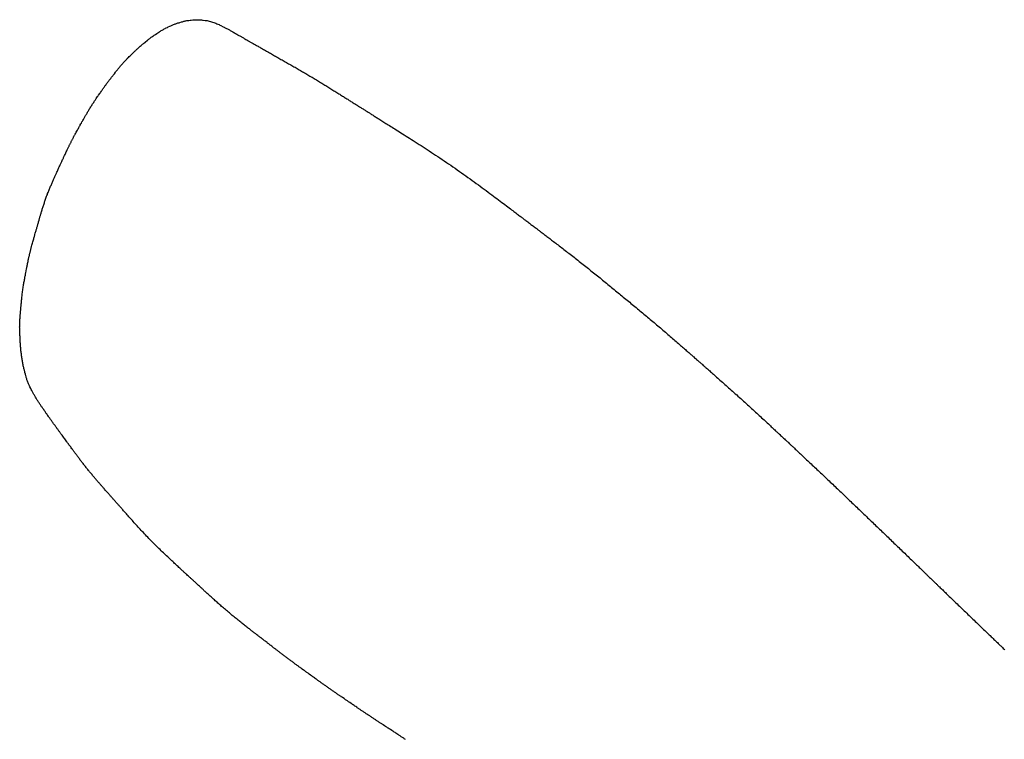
# Model space of a CAD drawing. Header units: millimetres. Extents: x -4577 to 1032787, y -66234 to 201209.
# Tile 84 of 256: x 3760.2 to 3761.84, y -8939.16 to -8937.96. Entities that reach past the tile are written whole.
import ezdxf

# ---------------------------------------------------------------- set-up
doc = ezdxf.new("R2010")
doc.units = ezdxf.units.MM
doc.linetypes.add('510_5_2OG_ELT_1004$0$11-07-22_DS_2OG$0$AUSGEZOGEN', pattern=[0])
doc.layers.add('510_5_2OG_ELT_1004$0$11-07-22_DS_2OG$0$EBENE_1', color=8, linetype='510_5_2OG_ELT_1004$0$11-07-22_DS_2OG$0$AUSGEZOGEN')

# ---------------------------------------------------------------- blocks, each defined once
blk = doc.blocks.new('510_5_2OG_ELT_1004')
at = {"layer": '510_5_2OG_ELT_1004$0$11-07-22_DS_2OG$0$EBENE_1'}
blk.add_lwpolyline([(3760.8428, -8939.1129), (3760.8417, -8939.1122), (3760.8407, -8939.1115), (3760.8396, -8939.1108), (3760.8386, -8939.1101), (3760.8375, -8939.1094), (3760.8365, -8939.1088), (3760.8355, -8939.1081), (3760.8345, -8939.1075), (3760.8336, -8939.1069), (3760.8326, -8939.1062), (3760.8317, -8939.1056), (3760.8308, -8939.105), (3760.8299, -8939.1045), (3760.8282, -8939.1034), (3760.8266, -8939.1023), (3760.8252, -8939.1014), (3760.8238, -8939.1005), (3760.8227, -8939.0997), (3760.8216, -8939.0991), (3760.8199, -8939.098), (3760.8174, -8939.0963), (3760.8153, -8939.095), (3760.8135, -8939.0938), (3760.8126, -8939.0932), (3760.8116, -8939.0925), (3760.8105, -8939.0918), (3760.8092, -8939.091), (3760.8078, -8939.09), (3760.8054, -8939.0885), (3760.8046, -8939.088), (3760.8037, -8939.0874), (3760.8029, -8939.0868), (3760.8019, -8939.0862), (3760.801, -8939.0856), (3760.8, -8939.085), (3760.7991, -8939.0843), (3760.7981, -8939.0837), (3760.7971, -8939.083), (3760.796, -8939.0823), (3760.795, -8939.0816), (3760.7939, -8939.0809), (3760.7929, -8939.0802), (3760.7918, -8939.0795), (3760.7907, -8939.0788), (3760.7896, -8939.0781), (3760.7885, -8939.0774), (3760.7874, -8939.0766), (3760.7863, -8939.0759), (3760.7852, -8939.0751), (3760.784, -8939.0744), (3760.7829, -8939.0736), (3760.7818, -8939.0729), (3760.7807, -8939.0721), (3760.7796, -8939.0714), (3760.7784, -8939.0707), (3760.7773, -8939.0699), (3760.7762, -8939.0692), (3760.7751, -8939.0684), (3760.7741, -8939.0677), (3760.773, -8939.067), (3760.7719, -8939.0663), (3760.7709, -8939.0656), (3760.7698, -8939.0649), (3760.7688, -8939.0642), (3760.7678, -8939.0635), (3760.7668, -8939.0628), (3760.7659, -8939.0622), (3760.7649, -8939.0615), (3760.764, -8939.0609), (3760.7631, -8939.0603), (3760.7622, -8939.0597), (3760.7614, -8939.0591), (3760.7597, -8939.058), (3760.7582, -8939.057), (3760.7568, -8939.056), (3760.7555, -8939.0551), (3760.7544, -8939.0544), (3760.7534, -8939.0537), (3760.7519, -8939.0526), (3760.7498, -8939.0512), (3760.7476, -8939.0498), (3760.7458, -8939.0485), (3760.7449, -8939.0479), (3760.7439, -8939.0472), (3760.7428, -8939.0465), (3760.7415, -8939.0456), (3760.7401, -8939.0446), (3760.7377, -8939.043), (3760.7369, -8939.0424), (3760.736, -8939.0419), (3760.7351, -8939.0412), (3760.7342, -8939.0406), (3760.7333, -8939.04), (3760.7323, -8939.0393), (3760.7314, -8939.0386), (3760.7304, -8939.038), (3760.7294, -8939.0373), (3760.7283, -8939.0366), (3760.7273, -8939.0358), (3760.7262, -8939.0351), (3760.7252, -8939.0344), (3760.7241, -8939.0336), (3760.723, -8939.0329), (3760.7219, -8939.0321), (3760.7208, -8939.0314), (3760.7197, -8939.0306), (3760.7186, -8939.0298), (3760.7175, -8939.029), (3760.7163, -8939.0282), (3760.7152, -8939.0275), (3760.7141, -8939.0267), (3760.713, -8939.0259), (3760.7119, -8939.0251), (3760.7108, -8939.0243), (3760.7097, -8939.0235), (3760.7086, -8939.0228), (3760.7075, -8939.022), (3760.7064, -8939.0212), (3760.7053, -8939.0205), (3760.7043, -8939.0197), (3760.7032, -8939.019), (3760.7022, -8939.0182), (3760.7012, -8939.0175), (3760.7002, -8939.0168), (3760.6992, -8939.0161), (3760.6982, -8939.0154), (3760.6973, -8939.0147), (3760.6964, -8939.0141), (3760.6955, -8939.0134), (3760.6946, -8939.0128), (3760.6938, -8939.0122), (3760.6921, -8939.011), (3760.6906, -8939.0099), (3760.6892, -8939.0089), (3760.688, -8939.008), (3760.6869, -8939.0072), (3760.6859, -8939.0065), (3760.6843, -8939.0054), (3760.6822, -8939.0039), (3760.6801, -8939.0023), (3760.6782, -8939.001), (3760.6774, -8939.0004), (3760.6764, -8938.9997), (3760.6753, -8938.9989), (3760.674, -8938.9979), (3760.6726, -8938.9969), (3760.6702, -8938.9952), (3760.6694, -8938.9946), (3760.6685, -8938.994), (3760.6677, -8938.9934), (3760.6667, -8938.9927), (3760.6658, -8938.992), (3760.6649, -8938.9913), (3760.6639, -8938.9906), (3760.6629, -8938.9899), (3760.6619, -8938.9892), (3760.6609, -8938.9884), (3760.6598, -8938.9877), (3760.6588, -8938.9869), (3760.6577, -8938.9861), (3760.6567, -8938.9853), (3760.6556, -8938.9845), (3760.6545, -8938.9837), (3760.6534, -8938.9829), (3760.6523, -8938.9821), (3760.6512, -8938.9813), (3760.6501, -8938.9805), (3760.649, -8938.9796), (3760.6479, -8938.9788), (3760.6468, -8938.978), (3760.6456, -8938.9771), (3760.6445, -8938.9763), (3760.6434, -8938.9755), (3760.6423, -8938.9747), (3760.6412, -8938.9738), (3760.6402, -8938.973), (3760.6391, -8938.9722), (3760.638, -8938.9714), (3760.6369, -8938.9706), (3760.6359, -8938.9698), (3760.6349, -8938.969), (3760.6338, -8938.9682), (3760.6328, -8938.9674), (3760.6318, -8938.9667), (3760.6308, -8938.9659), (3760.6298, -8938.9651), (3760.6289, -8938.9644), (3760.6279, -8938.9637), (3760.627, -8938.963), (3760.6261, -8938.9623), (3760.6252, -8938.9616), (3760.6243, -8938.9609), (3760.6235, -8938.9603), (3760.6226, -8938.9596), (3760.621, -8938.9584), (3760.6196, -8938.9572), (3760.6182, -8938.9562), (3760.6169, -8938.9552), (3760.6157, -8938.9542), (3760.6146, -8938.9534), (3760.6136, -8938.9526), (3760.6126, -8938.9519), (3760.6117, -8938.9512), (3760.6101, -8938.95), (3760.6088, -8938.9489), (3760.6075, -8938.9479), (3760.6063, -8938.947), (3760.6051, -8938.9461), (3760.6038, -8938.9451), (3760.6024, -8938.944), (3760.6016, -8938.9434), (3760.6007, -8938.9427), (3760.5997, -8938.9419), (3760.5986, -8938.9411), (3760.5974, -8938.9401), (3760.5961, -8938.9391), (3760.5946, -8938.938), (3760.5938, -8938.9374), (3760.593, -8938.9367), (3760.5921, -8938.936), (3760.5912, -8938.9353), (3760.5902, -8938.9346), (3760.5892, -8938.9338), (3760.5881, -8938.933), (3760.587, -8938.9321), (3760.5859, -8938.9312), (3760.5847, -8938.9303), (3760.5835, -8938.9294), (3760.5822, -8938.9284), (3760.5809, -8938.9274), (3760.5796, -8938.9264), (3760.5782, -8938.9253), (3760.5769, -8938.9242), (3760.5754, -8938.9231), (3760.574, -8938.922), (3760.5725, -8938.9208), (3760.5711, -8938.9197), (3760.5696, -8938.9185), (3760.568, -8938.9172), (3760.5665, -8938.916), (3760.5649, -8938.9148), (3760.5633, -8938.9135), (3760.5618, -8938.9122), (3760.5602, -8938.9109), (3760.5585, -8938.9096), (3760.5569, -8938.9083), (3760.5553, -8938.907), (3760.5537, -8938.9056), (3760.552, -8938.9043), (3760.5504, -8938.9029), (3760.5488, -8938.9016), (3760.5472, -8938.9002), (3760.5455, -8938.8988), (3760.5439, -8938.8974), (3760.5423, -8938.8961), (3760.5407, -8938.8947), (3760.5391, -8938.8933), (3760.5375, -8938.8919), (3760.5359, -8938.8906), (3760.5344, -8938.8892), (3760.5328, -8938.8878), (3760.5313, -8938.8865), (3760.5298, -8938.8851), (3760.5282, -8938.8838), (3760.5268, -8938.8825), (3760.5253, -8938.8812), (3760.5239, -8938.8799), (3760.5224, -8938.8786), (3760.521, -8938.8773), (3760.5196, -8938.8761), (3760.5183, -8938.8749), (3760.517, -8938.8737), (3760.5157, -8938.8725), (3760.5144, -8938.8713), (3760.5132, -8938.8702), (3760.512, -8938.8691), (3760.5108, -8938.868), (3760.5096, -8938.867), (3760.5085, -8938.8659), (3760.5075, -8938.865), (3760.5064, -8938.864), (3760.5054, -8938.8631), (3760.5045, -8938.8622), (3760.5035, -8938.8614), (3760.5027, -8938.8605), (3760.5018, -8938.8598), (3760.501, -8938.859), (3760.5002, -8938.8583), (3760.4987, -8938.857), (3760.4974, -8938.8557), (3760.4961, -8938.8546), (3760.495, -8938.8535), (3760.4939, -8938.8525), (3760.4929, -8938.8516), (3760.492, -8938.8507), (3760.4911, -8938.8499), (3760.4903, -8938.8492), (3760.4895, -8938.8484), (3760.4887, -8938.8477), (3760.4879, -8938.847), (3760.4871, -8938.8463), (3760.4863, -8938.8455), (3760.4855, -8938.8448), (3760.4846, -8938.844), (3760.4837, -8938.8432), (3760.4827, -8938.8423), (3760.4817, -8938.8413), (3760.4805, -8938.8402), (3760.4792, -8938.839), (3760.4778, -8938.8377), (3760.477, -8938.837), (3760.4763, -8938.8363), (3760.4754, -8938.8355), (3760.4745, -8938.8347), (3760.4736, -8938.8339), (3760.4727, -8938.833), (3760.4717, -8938.8321), (3760.4706, -8938.8311), (3760.4695, -8938.8301), (3760.4684, -8938.829), (3760.4672, -8938.8279), (3760.4659, -8938.8268), (3760.4646, -8938.8256), (3760.4632, -8938.8243), (3760.4618, -8938.823), (3760.4604, -8938.8217), (3760.4589, -8938.8204), (3760.4574, -8938.8189), (3760.4559, -8938.8175), (3760.4543, -8938.816), (3760.4526, -8938.8145), (3760.451, -8938.813), (3760.4493, -8938.8114), (3760.4476, -8938.8098), (3760.4459, -8938.8081), (3760.4441, -8938.8065), (3760.4423, -8938.8048), (3760.4405, -8938.803), (3760.4387, -8938.8013), (3760.4369, -8938.7995), (3760.435, -8938.7978), (3760.4332, -8938.796), (3760.4313, -8938.7941), (3760.4294, -8938.7923), (3760.4276, -8938.7905), (3760.4257, -8938.7886), (3760.4238, -8938.7867), (3760.4219, -8938.7848), (3760.42, -8938.7829), (3760.4182, -8938.781), (3760.4163, -8938.7791), (3760.4144, -8938.7772), (3760.4126, -8938.7753), (3760.4108, -8938.7734), (3760.4089, -8938.7714), (3760.4071, -8938.7695), (3760.4053, -8938.7676), (3760.4035, -8938.7657), (3760.4018, -8938.7638), (3760.4, -8938.7619), (3760.3983, -8938.7601), (3760.3966, -8938.7582), (3760.3949, -8938.7564), (3760.3933, -8938.7546), (3760.3916, -8938.7528), (3760.39, -8938.751), (3760.3885, -8938.7492), (3760.3869, -8938.7475), (3760.3854, -8938.7458), (3760.3839, -8938.7442), (3760.3825, -8938.7426), (3760.381, -8938.741), (3760.3797, -8938.7394), (3760.3783, -8938.7379), (3760.377, -8938.7364), (3760.3758, -8938.735), (3760.3745, -8938.7336), (3760.3734, -8938.7323), (3760.3722, -8938.731), (3760.3711, -8938.7298), (3760.3701, -8938.7286), (3760.3691, -8938.7275), (3760.3682, -8938.7264), (3760.3672, -8938.7253), (3760.3664, -8938.7244), (3760.3655, -8938.7234), (3760.3648, -8938.7225), (3760.364, -8938.7217), (3760.3633, -8938.7208), (3760.3619, -8938.7193), (3760.3607, -8938.7179), (3760.3596, -8938.7166), (3760.3586, -8938.7155), (3760.3576, -8938.7144), (3760.3567, -8938.7134), (3760.3559, -8938.7125), (3760.3551, -8938.7116), (3760.3544, -8938.7107), (3760.3537, -8938.7099), (3760.3529, -8938.7091), (3760.3522, -8938.7083), (3760.3515, -8938.7074), (3760.3507, -8938.7066), (3760.35, -8938.7057), (3760.3492, -8938.7048), (3760.3483, -8938.7039), (3760.3475, -8938.7029), (3760.3465, -8938.7018), (3760.3456, -8938.7007), (3760.3446, -8938.6996), (3760.3435, -8938.6983), (3760.3423, -8938.697), (3760.3404, -8938.6949), (3760.3397, -8938.6941), (3760.339, -8938.6933), (3760.3383, -8938.6925), (3760.3376, -8938.6917), (3760.3368, -8938.6908), (3760.3361, -8938.6899), (3760.3353, -8938.689), (3760.3344, -8938.6881), (3760.3336, -8938.6871), (3760.3328, -8938.6862), (3760.3319, -8938.6852), (3760.331, -8938.6842), (3760.3301, -8938.6831), (3760.3292, -8938.6821), (3760.3283, -8938.681), (3760.3273, -8938.6799), (3760.3264, -8938.6788), (3760.3255, -8938.6777), (3760.3245, -8938.6766), (3760.3235, -8938.6755), (3760.3225, -8938.6743), (3760.3216, -8938.6732), (3760.3206, -8938.672), (3760.3196, -8938.6708), (3760.3186, -8938.6696), (3760.3176, -8938.6684), (3760.3166, -8938.6672), (3760.3156, -8938.666), (3760.3146, -8938.6648), (3760.3136, -8938.6636), (3760.3126, -8938.6623), (3760.3116, -8938.6611), (3760.3106, -8938.6599), (3760.3096, -8938.6586), (3760.3086, -8938.6574), (3760.3077, -8938.6561), (3760.3067, -8938.6549), (3760.3057, -8938.6537), (3760.3048, -8938.6524), (3760.3038, -8938.6512), (3760.3029, -8938.65), (3760.302, -8938.6488), (3760.301, -8938.6476), (3760.3001, -8938.6464), (3760.2992, -8938.6452), (3760.2983, -8938.644), (3760.2975, -8938.6429), (3760.2966, -8938.6417), (3760.2958, -8938.6406), (3760.2949, -8938.6395), (3760.2941, -8938.6384), (3760.2933, -8938.6373), (3760.2925, -8938.6362), (3760.2917, -8938.6352), (3760.291, -8938.6342), (3760.2903, -8938.6332), (3760.2895, -8938.6322), (3760.2888, -8938.6312), (3760.2882, -8938.6303), (3760.2875, -8938.6294), (3760.2869, -8938.6285), (3760.2862, -8938.6277), (3760.2851, -8938.6261), (3760.284, -8938.6246), (3760.283, -8938.6232), (3760.282, -8938.6219), (3760.2812, -8938.6208), (3760.2803, -8938.6196), (3760.2796, -8938.6186), (3760.2789, -8938.6176), (3760.2782, -8938.6167), (3760.2776, -8938.6158), (3760.2764, -8938.6142), (3760.2752, -8938.6127), (3760.2741, -8938.6112), (3760.273, -8938.6097), (3760.2719, -8938.6081), (3760.2708, -8938.6066), (3760.2696, -8938.605), (3760.269, -8938.6042), (3760.2684, -8938.6034), (3760.2678, -8938.6025), (3760.2672, -8938.6017), (3760.2665, -8938.6008), (3760.2659, -8938.5999), (3760.2652, -8938.599), (3760.2645, -8938.598), (3760.2638, -8938.5971), (3760.2631, -8938.5961), (3760.2624, -8938.5951), (3760.2617, -8938.5941), (3760.2609, -8938.5931), (3760.2602, -8938.5921), (3760.2594, -8938.5911), (3760.2587, -8938.59), (3760.2579, -8938.589), (3760.2572, -8938.5879), (3760.2564, -8938.5869), (3760.2556, -8938.5858), (3760.2549, -8938.5848), (3760.2541, -8938.5837), (3760.2533, -8938.5826), (3760.2526, -8938.5816), (3760.2518, -8938.5805), (3760.2511, -8938.5795), (3760.2504, -8938.5785), (3760.2497, -8938.5775), (3760.249, -8938.5765), (3760.2483, -8938.5756), (3760.2477, -8938.5747), (3760.2471, -8938.5738), (3760.2459, -8938.5722), (3760.2449, -8938.5707), (3760.2441, -8938.5695), (3760.2433, -8938.5685), (3760.2422, -8938.5668), (3760.2413, -8938.5656), (3760.2406, -8938.5645), (3760.2398, -8938.5635), (3760.239, -8938.5623), (3760.2375, -8938.5602), (3760.2369, -8938.5593), (3760.2363, -8938.5584), (3760.2356, -8938.5574), (3760.2349, -8938.5564), (3760.2341, -8938.5553), (3760.2334, -8938.5542), (3760.2327, -8938.5531), (3760.2319, -8938.552), (3760.2312, -8938.5509), (3760.2304, -8938.5497), (3760.2297, -8938.5486), (3760.229, -8938.5475), (3760.2283, -8938.5463), (3760.2276, -8938.5452), (3760.2269, -8938.544), (3760.2262, -8938.5429), (3760.2254, -8938.5417), (3760.2247, -8938.5406), (3760.224, -8938.5394), (3760.2234, -8938.5383), (3760.2227, -8938.5371), (3760.222, -8938.5359), (3760.2214, -8938.5348), (3760.2207, -8938.5336), (3760.2201, -8938.5324), (3760.2195, -8938.5313), (3760.219, -8938.5303), (3760.2181, -8938.5285), (3760.2174, -8938.527), (3760.2159, -8938.5241), (3760.2152, -8938.5224), (3760.2147, -8938.5214), (3760.2141, -8938.5203), (3760.2136, -8938.5191), (3760.213, -8938.5178), (3760.2125, -8938.5164), (3760.212, -8938.515), (3760.2115, -8938.5137), (3760.211, -8938.5123), (3760.2106, -8938.5109), (3760.2103, -8938.5097), (3760.2099, -8938.5085), (3760.2096, -8938.5073), (3760.2091, -8938.5055), (3760.2088, -8938.5042), (3760.2085, -8938.5031), (3760.2078, -8938.5005), (3760.2073, -8938.4984), (3760.207, -8938.4975), (3760.2067, -8938.4963), (3760.2064, -8938.4951), (3760.2061, -8938.4937), (3760.2057, -8938.4922), (3760.2054, -8938.4906), (3760.205, -8938.489), (3760.2046, -8938.4874), (3760.2043, -8938.4858), (3760.204, -8938.4841), (3760.2037, -8938.4825), (3760.2035, -8938.4808), (3760.2032, -8938.4792), (3760.203, -8938.4775), (3760.2027, -8938.4759), (3760.2025, -8938.4742), (3760.2022, -8938.4726), (3760.202, -8938.4709), (3760.2017, -8938.4692), (3760.2015, -8938.4676), (3760.2013, -8938.4659), (3760.2011, -8938.4643), (3760.2009, -8938.4626), (3760.2008, -8938.461), (3760.2006, -8938.4593), (3760.2005, -8938.4577), (3760.2004, -8938.4562), (3760.2003, -8938.4547), (3760.2002, -8938.4533), (3760.2002, -8938.4521), (3760.2, -8938.45), (3760.2, -8938.4485), (3760.1999, -8938.4472), (3760.1998, -8938.4461), (3760.1998, -8938.445), (3760.1996, -8938.4426), (3760.1996, -8938.4415), (3760.1995, -8938.4402), (3760.1994, -8938.4385), (3760.1993, -8938.4366), (3760.1993, -8938.4356), (3760.1992, -8938.4345), (3760.1992, -8938.4333), (3760.1991, -8938.4321), (3760.1991, -8938.4309), (3760.199, -8938.4297), (3760.199, -8938.4284), (3760.199, -8938.427), (3760.199, -8938.4257), (3760.1989, -8938.4244), (3760.199, -8938.423), (3760.199, -8938.4216), (3760.199, -8938.4203), (3760.199, -8938.4189), (3760.1991, -8938.4176), (3760.1991, -8938.4162), (3760.1992, -8938.4149), (3760.1993, -8938.4136), (3760.1994, -8938.4123), (3760.1994, -8938.4111), (3760.1995, -8938.4099), (3760.1996, -8938.4088), (3760.1997, -8938.4077), (3760.1999, -8938.4056), (3760.2, -8938.4038), (3760.2001, -8938.4023), (3760.2003, -8938.401), (3760.2004, -8938.3991), (3760.2005, -8938.3976), (3760.2006, -8938.3964), (3760.2008, -8938.3942), (3760.2009, -8938.3932), (3760.201, -8938.3918), (3760.2013, -8938.3892), (3760.2014, -8938.3882), (3760.2015, -8938.387), (3760.2016, -8938.3857), (3760.2017, -8938.3843), (3760.2018, -8938.3828), (3760.202, -8938.3813), (3760.2021, -8938.3797), (3760.2023, -8938.378), (3760.2025, -8938.3762), (3760.2026, -8938.3745), (3760.2028, -8938.3726), (3760.2031, -8938.3707), (3760.2033, -8938.3688), (3760.2035, -8938.3669), (3760.2038, -8938.365), (3760.204, -8938.363), (3760.2043, -8938.3611), (3760.2046, -8938.3592), (3760.2049, -8938.3573), (3760.2052, -8938.3554), (3760.2055, -8938.3535), (3760.2058, -8938.3517), (3760.2061, -8938.35), (3760.2064, -8938.3483), (3760.2067, -8938.3466), (3760.207, -8938.3451), (3760.2073, -8938.3436), (3760.2075, -8938.3422), (3760.2078, -8938.3409), (3760.208, -8938.3398), (3760.2084, -8938.3378), (3760.2087, -8938.3362), (3760.2092, -8938.3337), (3760.2097, -8938.3312), (3760.2099, -8938.3302), (3760.2103, -8938.3279), (3760.2105, -8938.3269), (3760.2107, -8938.3257), (3760.211, -8938.3245), (3760.2112, -8938.3231), (3760.2115, -8938.3216), (3760.2119, -8938.32), (3760.2122, -8938.3184), (3760.2125, -8938.3166), (3760.2129, -8938.3148), (3760.2133, -8938.3129), (3760.2137, -8938.311), (3760.2139, -8938.31), (3760.2142, -8938.309), (3760.2144, -8938.308), (3760.2146, -8938.307), (3760.2148, -8938.306), (3760.2151, -8938.305), (3760.2153, -8938.304), (3760.2155, -8938.3029), (3760.2158, -8938.3019), (3760.216, -8938.3009), (3760.2163, -8938.2999), (3760.2165, -8938.2988), (3760.2168, -8938.2978), (3760.217, -8938.2968), (3760.2173, -8938.2958), (3760.2175, -8938.2948), (3760.2178, -8938.2938), (3760.2181, -8938.2928), (3760.2183, -8938.2918), (3760.2186, -8938.2908), (3760.2188, -8938.2898), (3760.2194, -8938.2879), (3760.2199, -8938.286), (3760.2204, -8938.2842), (3760.2209, -8938.2824), (3760.2213, -8938.2807), (3760.2218, -8938.2791), (3760.2223, -8938.2775), (3760.2227, -8938.276), (3760.2231, -8938.2746), (3760.2235, -8938.2733), (3760.2238, -8938.2721), (3760.2241, -8938.2709), (3760.2244, -8938.2699), (3760.225, -8938.268), (3760.2255, -8938.2663), (3760.2259, -8938.2649), (3760.2263, -8938.2636), (3760.2266, -8938.2623), (3760.2269, -8938.2611), (3760.2273, -8938.2599), (3760.2277, -8938.2586), (3760.2284, -8938.2562), (3760.2286, -8938.2552), (3760.229, -8938.2541), (3760.2293, -8938.253), (3760.2297, -8938.2517), (3760.2301, -8938.2502), (3760.2305, -8938.2487), (3760.2313, -8938.246), (3760.2316, -8938.245), (3760.2319, -8938.244), (3760.2322, -8938.2429), (3760.2325, -8938.2418), (3760.2328, -8938.2407), (3760.2332, -8938.2395), (3760.2335, -8938.2383), (3760.2339, -8938.2371), (3760.2342, -8938.2358), (3760.2346, -8938.2345), (3760.235, -8938.2332), (3760.2354, -8938.2319), (3760.2359, -8938.2305), (3760.2363, -8938.2291), (3760.2367, -8938.2277), (3760.2372, -8938.2262), (3760.2376, -8938.2248), (3760.2381, -8938.2233), (3760.2386, -8938.2218), (3760.2391, -8938.2203), (3760.2396, -8938.2188), (3760.2401, -8938.2172), (3760.2406, -8938.2157), (3760.2411, -8938.2141), (3760.2417, -8938.2126), (3760.2422, -8938.211), (3760.2428, -8938.2095), (3760.2433, -8938.2079), (3760.2439, -8938.2063), (3760.2445, -8938.2048), (3760.2451, -8938.2032), (3760.2456, -8938.2016), (3760.2462, -8938.2001), (3760.2468, -8938.1985), (3760.2475, -8938.197), (3760.2481, -8938.1955), (3760.2487, -8938.194), (3760.2493, -8938.1925), (3760.2499, -8938.191), (3760.2505, -8938.1895), (3760.2512, -8938.188), (3760.2518, -8938.1866), (3760.2524, -8938.1852), (3760.253, -8938.1838), (3760.2536, -8938.1824), (3760.2542, -8938.181), (3760.2548, -8938.1797), (3760.2554, -8938.1784), (3760.2559, -8938.1771), (3760.2565, -8938.1758), (3760.2571, -8938.1746), (3760.2576, -8938.1734), (3760.2581, -8938.1722), (3760.2587, -8938.1711), (3760.2592, -8938.17), (3760.2597, -8938.1689), (3760.2601, -8938.1679), (3760.2606, -8938.1669), (3760.261, -8938.1659), (3760.2619, -8938.1641), (3760.2626, -8938.1625), (3760.2633, -8938.161), (3760.2639, -8938.1596), (3760.2645, -8938.1584), (3760.265, -8938.1573), (3760.2659, -8938.1554), (3760.2666, -8938.1538), (3760.2672, -8938.1525), (3760.2678, -8938.1513), (3760.2683, -8938.1502), (3760.2688, -8938.1491), (3760.2694, -8938.1479), (3760.27, -8938.1466), (3760.2706, -8938.1451), (3760.2714, -8938.1435), (3760.2719, -8938.1425), (3760.2723, -8938.1415), (3760.2728, -8938.1404), (3760.2734, -8938.1393), (3760.2739, -8938.138), (3760.2746, -8938.1367), (3760.2752, -8938.1352), (3760.2759, -8938.1337), (3760.2767, -8938.1321), (3760.2774, -8938.1305), (3760.2782, -8938.1288), (3760.2795, -8938.1262), (3760.2799, -8938.1253), (3760.2804, -8938.1243), (3760.2808, -8938.1234), (3760.2813, -8938.1225), (3760.2817, -8938.1216), (3760.2822, -8938.1206), (3760.2826, -8938.1197), (3760.2831, -8938.1187), (3760.2836, -8938.1178), (3760.2841, -8938.1168), (3760.2846, -8938.1158), (3760.285, -8938.1149), (3760.2855, -8938.1139), (3760.286, -8938.113), (3760.2865, -8938.112), (3760.287, -8938.111), (3760.2875, -8938.1101), (3760.288, -8938.1091), (3760.2885, -8938.1082), (3760.289, -8938.1072), (3760.2895, -8938.1063), (3760.29, -8938.1054), (3760.2905, -8938.1045), (3760.291, -8938.1036), (3760.2915, -8938.1027), (3760.2924, -8938.1009), (3760.2934, -8938.0992), (3760.2943, -8938.0975), (3760.2952, -8938.0959), (3760.296, -8938.0944), (3760.2968, -8938.0929), (3760.2976, -8938.0916), (3760.2983, -8938.0903), (3760.299, -8938.0891), (3760.2996, -8938.088), (3760.3001, -8938.0871), (3760.3011, -8938.0854), (3760.3018, -8938.0841), (3760.3029, -8938.0822), (3760.3036, -8938.081), (3760.3042, -8938.0799), (3760.3054, -8938.0778), (3760.3059, -8938.0768), (3760.3066, -8938.0757), (3760.3078, -8938.0734), (3760.3083, -8938.0726), (3760.3088, -8938.0716), (3760.3094, -8938.0706), (3760.31, -8938.0696), (3760.3107, -8938.0685), (3760.3113, -8938.0673), (3760.312, -8938.0661), (3760.3127, -8938.0649), (3760.3135, -8938.0636), (3760.3142, -8938.0624), (3760.315, -8938.0611), (3760.3158, -8938.0598), (3760.3166, -8938.0585), (3760.3174, -8938.0571), (3760.3182, -8938.0558), (3760.3191, -8938.0545), (3760.3199, -8938.0532), (3760.3207, -8938.052), (3760.3215, -8938.0507), (3760.3224, -8938.0495), (3760.3232, -8938.0483), (3760.3239, -8938.0471), (3760.3247, -8938.046), (3760.3254, -8938.045), (3760.3261, -8938.044), (3760.3268, -8938.043), (3760.3279, -8938.0413), (3760.3289, -8938.0399), (3760.3297, -8938.0388), (3760.3307, -8938.0373), (3760.3325, -8938.0347), (3760.3331, -8938.0339), (3760.3338, -8938.0328), (3760.3353, -8938.0307), (3760.3359, -8938.0298), (3760.3366, -8938.0289), (3760.3372, -8938.028), (3760.3379, -8938.027), (3760.3386, -8938.026), (3760.3394, -8938.0249), (3760.3402, -8938.0238), (3760.341, -8938.0227), (3760.3418, -8938.0216), (3760.3426, -8938.0205), (3760.3434, -8938.0193), (3760.3443, -8938.0182), (3760.3451, -8938.017), (3760.346, -8938.0159), (3760.3468, -8938.0148), (3760.3476, -8938.0136), (3760.3485, -8938.0126), (3760.3493, -8938.0115), (3760.3501, -8938.0105), (3760.3508, -8938.0095), (3760.3516, -8938.0085), (3760.3523, -8938.0076), (3760.3529, -8938.0067), (3760.3541, -8938.0052), (3760.3551, -8938.0039), (3760.3569, -8938.0016), (3760.3589, -8937.999), (3760.3596, -8937.9982), (3760.3604, -8937.9971), (3760.3621, -8937.995), (3760.3627, -8937.9942), (3760.3634, -8937.9933), (3760.3641, -8937.9924), (3760.3649, -8937.9915), (3760.3656, -8937.9906), (3760.3664, -8937.9896), (3760.3673, -8937.9886), (3760.3681, -8937.9876), (3760.369, -8937.9866), (3760.3699, -8937.9856), (3760.3708, -8937.9846), (3760.3717, -8937.9836), (3760.3726, -8937.9826), (3760.3735, -8937.9816), (3760.3744, -8937.9806), (3760.3753, -8937.9797), (3760.3762, -8937.9788), (3760.377, -8937.9779), (3760.3779, -8937.977), (3760.3787, -8937.9762), (3760.3795, -8937.9754), (3760.3803, -8937.9746), (3760.3817, -8937.9732), (3760.383, -8937.972), (3760.3841, -8937.971), (3760.3849, -8937.9701), (3760.3863, -8937.9688), (3760.3872, -8937.9679), (3760.3892, -8937.9659), (3760.3909, -8937.9643), (3760.3917, -8937.9636), (3760.3925, -8937.9628), (3760.3934, -8937.9619), (3760.3944, -8937.9609), (3760.3955, -8937.9599), (3760.3966, -8937.9588), (3760.3978, -8937.9578), (3760.399, -8937.9567), (3760.4002, -8937.9556), (3760.4014, -8937.9545), (3760.4026, -8937.9535), (3760.4038, -8937.9525), (3760.4049, -8937.9516), (3760.4059, -8937.9508), (3760.4075, -8937.9495), (3760.4083, -8937.9488), (3760.412, -8937.9458), (3760.4128, -8937.9451), (3760.4138, -8937.9444), (3760.4149, -8937.9435), (3760.416, -8937.9427), (3760.4172, -8937.9418), (3760.4184, -8937.9409), (3760.4196, -8937.94), (3760.4209, -8937.9391), (3760.4221, -8937.9383), (3760.4232, -8937.9375), (3760.4243, -8937.9368), (3760.4253, -8937.9361), (3760.4275, -8937.9347), (3760.4312, -8937.9323), (3760.4321, -8937.9317), (3760.433, -8937.9311), (3760.4341, -8937.9304), (3760.4352, -8937.9297), (3760.4364, -8937.929), (3760.4377, -8937.9283), (3760.4389, -8937.9276), (3760.4401, -8937.927), (3760.4414, -8937.9263), (3760.4425, -8937.9258), (3760.4436, -8937.9252), (3760.4454, -8937.9243), (3760.4468, -8937.9237), (3760.4497, -8937.9223), (3760.4513, -8937.9215), (3760.4523, -8937.9211), (3760.4534, -8937.9206), (3760.4546, -8937.9201), (3760.4558, -8937.9196), (3760.457, -8937.9191), (3760.4582, -8937.9186), (3760.4595, -8937.9182), (3760.4607, -8937.9178), (3760.4619, -8937.9174), (3760.4629, -8937.917), (3760.4648, -8937.9165), (3760.4661, -8937.9161), (3760.469, -8937.9152), (3760.4706, -8937.9148), (3760.4716, -8937.9145), (3760.4727, -8937.9142), (3760.4738, -8937.9139), (3760.4751, -8937.9136), (3760.4763, -8937.9134), (3760.4776, -8937.9131), (3760.4788, -8937.9129), (3760.48, -8937.9127), (3760.4812, -8937.9126), (3760.4832, -8937.9124), (3760.4853, -8937.9122), (3760.488, -8937.9119), (3760.4897, -8937.9117), (3760.4907, -8937.9117), (3760.4918, -8937.9116), (3760.493, -8937.9115), (3760.4942, -8937.9115), (3760.4955, -8937.9115), (3760.4968, -8937.9115), (3760.498, -8937.9116), (3760.4992, -8937.9116), (3760.5004, -8937.9117), (3760.5025, -8937.9119), (3760.5041, -8937.9121), (3760.5052, -8937.9123), (3760.5086, -8937.9127), (3760.5099, -8937.9128), (3760.5115, -8937.9131), (3760.5134, -8937.9134), (3760.5152, -8937.9138), (3760.5171, -8937.9143), (3760.519, -8937.9149), (3760.5208, -8937.9155), (3760.5226, -8937.9162), (3760.5245, -8937.9169), (3760.5263, -8937.9175), (3760.5281, -8937.9183), (3760.5298, -8937.919), (3760.5315, -8937.9198), (3760.533, -8937.9205), (3760.5348, -8937.9214), (3760.5386, -8937.9233), (3760.54, -8937.9241), (3760.5409, -8937.9245), (3760.5419, -8937.925), (3760.543, -8937.9256), (3760.5442, -8937.9262), (3760.5454, -8937.9268), (3760.5466, -8937.9274), (3760.5478, -8937.9281), (3760.5489, -8937.9287), (3760.5501, -8937.9294), (3760.5512, -8937.93), (3760.5523, -8937.9306), (3760.5534, -8937.9312), (3760.5544, -8937.9318), (3760.5561, -8937.9328), (3760.5576, -8937.9336), (3760.5589, -8937.9344), (3760.5601, -8937.9351), (3760.5614, -8937.9358), (3760.5628, -8937.9366), (3760.5637, -8937.9371), (3760.5648, -8937.9377), (3760.566, -8937.9384), (3760.5682, -8937.9397), (3760.5691, -8937.9402), (3760.5701, -8937.9408), (3760.5711, -8937.9414), (3760.5722, -8937.942), (3760.5735, -8937.9427), (3760.5748, -8937.9435), (3760.5762, -8937.9443), (3760.5778, -8937.9452), (3760.5795, -8937.9461), (3760.5803, -8937.9466), (3760.5813, -8937.9472), (3760.5822, -8937.9477), (3760.5832, -8937.9483), (3760.5842, -8937.9489), (3760.5853, -8937.9495), (3760.5864, -8937.9501), (3760.5875, -8937.9507), (3760.5887, -8937.9514), (3760.5899, -8937.9521), (3760.5912, -8937.9528), (3760.5925, -8937.9536), (3760.5938, -8937.9543), (3760.5952, -8937.9551), (3760.5966, -8937.9559), (3760.598, -8937.9567), (3760.5995, -8937.9575), (3760.601, -8937.9584), (3760.6025, -8937.9592), (3760.604, -8937.9601), (3760.6056, -8937.961), (3760.6072, -8937.9619), (3760.6088, -8937.9628), (3760.6105, -8937.9638), (3760.6121, -8937.9647), (3760.6138, -8937.9657), (3760.6155, -8937.9666), (3760.6172, -8937.9676), (3760.6189, -8937.9686), (3760.6207, -8937.9696), (3760.6224, -8937.9706), (3760.6242, -8937.9716), (3760.626, -8937.9726), (3760.6277, -8937.9736), (3760.6295, -8937.9746), (3760.6313, -8937.9756), (3760.6331, -8937.9767), (3760.6349, -8937.9777), (3760.6367, -8937.9787), (3760.6385, -8937.9797), (3760.6403, -8937.9808), (3760.6421, -8937.9818), (3760.6439, -8937.9828), (3760.6457, -8937.9838), (3760.6475, -8937.9849), (3760.6493, -8937.9859), (3760.6511, -8937.9869), (3760.6529, -8937.9879), (3760.6547, -8937.989), (3760.6565, -8937.99), (3760.6583, -8937.991), (3760.6601, -8937.992), (3760.6619, -8937.9931), (3760.6637, -8937.9941), (3760.6655, -8937.9951), (3760.6673, -8937.9962), (3760.669, -8937.9972), (3760.6708, -8937.9983), (3760.6726, -8937.9993), (3760.6744, -8938.0003), (3760.6762, -8938.0014), (3760.678, -8938.0024), (3760.6798, -8938.0035), (3760.6816, -8938.0045), (3760.6833, -8938.0056), (3760.6851, -8938.0066), (3760.6869, -8938.0077), (3760.6887, -8938.0088), (3760.6905, -8938.0098), (3760.6922, -8938.0109), (3760.694, -8938.0119), (3760.6958, -8938.013), (3760.6975, -8938.0141), (3760.6993, -8938.0152), (3760.7011, -8938.0162), (3760.7028, -8938.0173), (3760.7046, -8938.0184), (3760.7063, -8938.0194), (3760.708, -8938.0205), (3760.7098, -8938.0216), (3760.7115, -8938.0226), (3760.7132, -8938.0237), (3760.7149, -8938.0247), (3760.7166, -8938.0258), (3760.7183, -8938.0268), (3760.7199, -8938.0279), (3760.7216, -8938.0289), (3760.7233, -8938.03), (3760.7249, -8938.031), (3760.7265, -8938.032), (3760.7281, -8938.033), (3760.7297, -8938.034), (3760.7313, -8938.035), (3760.7329, -8938.036), (3760.7344, -8938.037), (3760.7359, -8938.0379), (3760.7375, -8938.0389), (3760.739, -8938.0398), (3760.7404, -8938.0407), (3760.7419, -8938.0417), (3760.7433, -8938.0426), (3760.7448, -8938.0435), (3760.7462, -8938.0444), (3760.7476, -8938.0452), (3760.7489, -8938.0461), (3760.7503, -8938.047), (3760.7517, -8938.0478), (3760.753, -8938.0487), (3760.7543, -8938.0495), (3760.7556, -8938.0503), (3760.7569, -8938.0511), (3760.7582, -8938.0519), (3760.7595, -8938.0527), (3760.7607, -8938.0535), (3760.762, -8938.0543), (3760.7632, -8938.0551), (3760.7645, -8938.0559), (3760.7657, -8938.0567), (3760.7669, -8938.0574), (3760.7682, -8938.0582), (3760.7694, -8938.059), (3760.7706, -8938.0597), (3760.7718, -8938.0605), (3760.773, -8938.0612), (3760.7742, -8938.062), (3760.7754, -8938.0627), (3760.7766, -8938.0635), (3760.7777, -8938.0642), (3760.7789, -8938.065), (3760.7801, -8938.0657), (3760.7813, -8938.0665), (3760.7825, -8938.0672), (3760.7837, -8938.068), (3760.7849, -8938.0688), (3760.7862, -8938.0695), (3760.7874, -8938.0703), (3760.7887, -8938.0711), (3760.79, -8938.0719), (3760.7913, -8938.0728), (3760.7926, -8938.0736), (3760.794, -8938.0745), (3760.7954, -8938.0754), (3760.7969, -8938.0763), (3760.7984, -8938.0772), (3760.7999, -8938.0782), (3760.8015, -8938.0792), (3760.8031, -8938.0802), (3760.8048, -8938.0813), (3760.8065, -8938.0823), (3760.8083, -8938.0835), (3760.8101, -8938.0846), (3760.812, -8938.0858), (3760.814, -8938.0871), (3760.816, -8938.0883), (3760.8181, -8938.0897), (3760.8203, -8938.091), (3760.8226, -8938.0925), (3760.8249, -8938.0939), (3760.8273, -8938.0955), (3760.8298, -8938.097), (3760.8324, -8938.0987), (3760.8351, -8938.1003), (3760.8378, -8938.1021), (3760.8406, -8938.1038), (3760.8435, -8938.1057), (3760.8464, -8938.1075), (3760.8494, -8938.1094), (3760.8525, -8938.1114), (3760.8556, -8938.1134), (3760.8588, -8938.1154), (3760.862, -8938.1175), (3760.8653, -8938.1196), (3760.8687, -8938.1217), (3760.872, -8938.1239), (3760.8754, -8938.1261), (3760.8789, -8938.1283), (3760.8823, -8938.1306), (3760.8858, -8938.1329), (3760.8894, -8938.1352), (3760.8929, -8938.1376), (3760.8965, -8938.1399), (3760.9001, -8938.1423), (3760.9037, -8938.1447), (3760.9073, -8938.1471), (3760.9109, -8938.1496), (3760.9145, -8938.1521), (3760.9182, -8938.1545), (3760.9218, -8938.157), (3760.9254, -8938.1595), (3760.929, -8938.162), (3760.9327, -8938.1646), (3760.9362, -8938.1671), (3760.9398, -8938.1696), (3760.9434, -8938.1721), (3760.9469, -8938.1747), (3760.9504, -8938.1772), (3760.9539, -8938.1797), (3760.9574, -8938.1822), (3760.9608, -8938.1847), (3760.9642, -8938.1871), (3760.9675, -8938.1896), (3760.9708, -8938.192), (3760.9741, -8938.1944), (3760.9773, -8938.1968), (3760.9804, -8938.1991), (3760.9835, -8938.2014), (3760.9866, -8938.2037), (3760.9896, -8938.2059), (3760.9925, -8938.2081), (3760.9953, -8938.2102), (3760.9981, -8938.2123), (3761.0008, -8938.2144), (3761.0035, -8938.2164), (3761.006, -8938.2183), (3761.0085, -8938.2202), (3761.0109, -8938.222), (3761.0132, -8938.2237), (3761.0154, -8938.2254), (3761.0176, -8938.227), (3761.0196, -8938.2286), (3761.0215, -8938.2301), (3761.0234, -8938.2315), (3761.0252, -8938.2328), (3761.0268, -8938.2341), (3761.0284, -8938.2353), (3761.03, -8938.2365), (3761.0314, -8938.2376), (3761.0328, -8938.2386), (3761.0341, -8938.2396), (3761.0354, -8938.2406), (3761.0366, -8938.2415), (3761.0377, -8938.2423), (3761.0388, -8938.2432), (3761.0398, -8938.2439), (3761.0408, -8938.2447), (3761.0418, -8938.2454), (3761.0426, -8938.2461), (3761.0435, -8938.2467), (3761.0451, -8938.248), (3761.0466, -8938.2491), (3761.048, -8938.2502), (3761.0494, -8938.2512), (3761.0507, -8938.2522), (3761.052, -8938.2532), (3761.0533, -8938.2542), (3761.0546, -8938.2552), (3761.056, -8938.2562), (3761.0574, -8938.2573), (3761.0589, -8938.2584), (3761.0604, -8938.2596), (3761.0612, -8938.2602), (3761.0621, -8938.2608), (3761.0629, -8938.2615), (3761.0638, -8938.2621), (3761.0647, -8938.2628), (3761.0657, -8938.2635), (3761.0667, -8938.2643), (3761.0677, -8938.2651), (3761.0687, -8938.2659), (3761.0698, -8938.2667), (3761.0709, -8938.2675), (3761.0721, -8938.2684), (3761.0733, -8938.2694), (3761.0746, -8938.2703), (3761.0759, -8938.2713), (3761.0772, -8938.2723), (3761.0786, -8938.2734), (3761.0801, -8938.2745), (3761.0816, -8938.2756), (3761.0832, -8938.2768), (3761.0848, -8938.278), (3761.0864, -8938.2793), (3761.0881, -8938.2806), (3761.0898, -8938.2819), (3761.0916, -8938.2832), (3761.0934, -8938.2846), (3761.0953, -8938.286), (3761.0971, -8938.2875), (3761.0991, -8938.2889), (3761.101, -8938.2904), (3761.103, -8938.2919), (3761.105, -8938.2935), (3761.107, -8938.295), (3761.109, -8938.2966), (3761.1111, -8938.2982), (3761.1132, -8938.2998), (3761.1153, -8938.3014), (3761.1174, -8938.3031), (3761.1195, -8938.3047), (3761.1217, -8938.3064), (3761.1238, -8938.3081), (3761.126, -8938.3097), (3761.1282, -8938.3114), (3761.1304, -8938.3131), (3761.1325, -8938.3149), (3761.1347, -8938.3166), (3761.1369, -8938.3183), (3761.1391, -8938.32), (3761.1413, -8938.3217), (3761.1434, -8938.3235), (3761.1456, -8938.3252), (3761.1478, -8938.3269), (3761.15, -8938.3287), (3761.1521, -8938.3304), (3761.1543, -8938.3322), (3761.1564, -8938.3339), (3761.1586, -8938.3356), (3761.1608, -8938.3374), (3761.1629, -8938.3391), (3761.1651, -8938.3409), (3761.1672, -8938.3426), (3761.1694, -8938.3444), (3761.1716, -8938.3462), (3761.1737, -8938.3479), (3761.1759, -8938.3497), (3761.178, -8938.3514), (3761.1802, -8938.3532), (3761.1823, -8938.355), (3761.1845, -8938.3567), (3761.1866, -8938.3585), (3761.1888, -8938.3602), (3761.1909, -8938.362), (3761.1931, -8938.3638), (3761.1952, -8938.3655), (3761.1974, -8938.3673), (3761.1995, -8938.3691), (3761.2016, -8938.3708), (3761.2038, -8938.3726), (3761.2059, -8938.3744), (3761.2081, -8938.3761), (3761.2102, -8938.3779), (3761.2124, -8938.3797), (3761.2145, -8938.3814), (3761.2167, -8938.3832), (3761.2188, -8938.385), (3761.221, -8938.3867), (3761.2231, -8938.3885), (3761.2252, -8938.3903), (3761.2274, -8938.392), (3761.2295, -8938.3938), (3761.2317, -8938.3956), (3761.2338, -8938.3974), (3761.236, -8938.3991), (3761.2381, -8938.4009), (3761.2402, -8938.4027), (3761.2424, -8938.4045), (3761.2445, -8938.4062), (3761.2466, -8938.408), (3761.2488, -8938.4098), (3761.2509, -8938.4116), (3761.253, -8938.4134), (3761.2551, -8938.4152), (3761.2573, -8938.417), (3761.2594, -8938.4188), (3761.2615, -8938.4205), (3761.2636, -8938.4223), (3761.2658, -8938.4241), (3761.2679, -8938.4259), (3761.27, -8938.4277), (3761.2721, -8938.4295), (3761.2742, -8938.4313), (3761.2763, -8938.4331), (3761.2783, -8938.4349), (3761.2804, -8938.4367), (3761.2824, -8938.4385), (3761.2845, -8938.4402), (3761.2865, -8938.4419), (3761.2884, -8938.4436), (3761.2904, -8938.4453), (3761.2923, -8938.447), (3761.2942, -8938.4487), (3761.2961, -8938.4503), (3761.2979, -8938.4519), (3761.2997, -8938.4534), (3761.3015, -8938.455), (3761.3032, -8938.4565), (3761.3049, -8938.4579), (3761.3065, -8938.4594), (3761.3081, -8938.4608), (3761.3096, -8938.4621), (3761.3111, -8938.4634), (3761.3125, -8938.4647), (3761.3139, -8938.4659), (3761.3152, -8938.467), (3761.3165, -8938.4681), (3761.3177, -8938.4692), (3761.3188, -8938.4702), (3761.3199, -8938.4711), (3761.3209, -8938.472), (3761.3218, -8938.4728), (3761.3227, -8938.4736), (3761.3235, -8938.4743), (3761.325, -8938.4756), (3761.3263, -8938.4768), (3761.3274, -8938.4777), (3761.3283, -8938.4785), (3761.3297, -8938.4798), (3761.3314, -8938.4813), (3761.3329, -8938.4826), (3761.3337, -8938.4833), (3761.335, -8938.4844), (3761.3359, -8938.4852), (3761.3369, -8938.4861), (3761.3381, -8938.4871), (3761.3395, -8938.4884), (3761.3403, -8938.4891), (3761.3411, -8938.4898), (3761.342, -8938.4906), (3761.343, -8938.4915), (3761.344, -8938.4924), (3761.3451, -8938.4933), (3761.3463, -8938.4944), (3761.3475, -8938.4955), (3761.3489, -8938.4966), (3761.3502, -8938.4978), (3761.3517, -8938.4991), (3761.3532, -8938.5004), (3761.3548, -8938.5018), (3761.3564, -8938.5033), (3761.3581, -8938.5048), (3761.3598, -8938.5063), (3761.3616, -8938.5079), (3761.3635, -8938.5095), (3761.3654, -8938.5112), (3761.3673, -8938.5129), (3761.3693, -8938.5146), (3761.3713, -8938.5164), (3761.3733, -8938.5182), (3761.3754, -8938.5201), (3761.3775, -8938.5219), (3761.3796, -8938.5238), (3761.3818, -8938.5258), (3761.384, -8938.5277), (3761.3862, -8938.5297), (3761.3884, -8938.5317), (3761.3906, -8938.5337), (3761.3929, -8938.5357), (3761.3952, -8938.5377), (3761.3974, -8938.5398), (3761.3997, -8938.5418), (3761.402, -8938.5439), (3761.4043, -8938.5459), (3761.4065, -8938.548), (3761.4088, -8938.5501), (3761.4111, -8938.5521), (3761.4133, -8938.5542), (3761.4156, -8938.5562), (3761.4178, -8938.5583), (3761.42, -8938.5603), (3761.4222, -8938.5623), (3761.4244, -8938.5643), (3761.4266, -8938.5663), (3761.4287, -8938.5683), (3761.4308, -8938.5702), (3761.4329, -8938.5721), (3761.4349, -8938.574), (3761.4369, -8938.5759), (3761.4389, -8938.5777), (3761.4408, -8938.5795), (3761.4427, -8938.5812), (3761.4445, -8938.5829), (3761.4463, -8938.5846), (3761.4481, -8938.5862), (3761.4498, -8938.5878), (3761.4514, -8938.5894), (3761.453, -8938.5908), (3761.4546, -8938.5923), (3761.456, -8938.5936), (3761.4574, -8938.595), (3761.4588, -8938.5962), (3761.4601, -8938.5974), (3761.4613, -8938.5986), (3761.4624, -8938.5996), (3761.4635, -8938.6006), (3761.4645, -8938.6016), (3761.4655, -8938.6024), (3761.4663, -8938.6033), (3761.4672, -8938.604), (3761.4686, -8938.6054), (3761.4699, -8938.6066), (3761.471, -8938.6076), (3761.4719, -8938.6084), (3761.4733, -8938.6097), (3761.4748, -8938.6111), (3761.4763, -8938.6125), (3761.4772, -8938.6134), (3761.4784, -8938.6145), (3761.4793, -8938.6153), (3761.4803, -8938.6163), (3761.4814, -8938.6173), (3761.4828, -8938.6186), (3761.4835, -8938.6193), (3761.4843, -8938.62), (3761.4852, -8938.6208), (3761.4861, -8938.6217), (3761.4871, -8938.6226), (3761.4881, -8938.6236), (3761.4892, -8938.6246), (3761.4904, -8938.6257), (3761.4916, -8938.6268), (3761.4929, -8938.628), (3761.4942, -8938.6293), (3761.4956, -8938.6306), (3761.497, -8938.6319), (3761.4985, -8938.6333), (3761.5001, -8938.6347), (3761.5016, -8938.6362), (3761.5033, -8938.6377), (3761.5049, -8938.6393), (3761.5066, -8938.6409), (3761.5084, -8938.6425), (3761.5101, -8938.6442), (3761.5119, -8938.6459), (3761.5138, -8938.6476), (3761.5156, -8938.6493), (3761.5175, -8938.6511), (3761.5194, -8938.6529), (3761.5214, -8938.6547), (3761.5233, -8938.6565), (3761.5253, -8938.6584), (3761.5272, -8938.6602), (3761.5292, -8938.6621), (3761.5312, -8938.664), (3761.5332, -8938.6659), (3761.5353, -8938.6678), (3761.5373, -8938.6697), (3761.5393, -8938.6716), (3761.5413, -8938.6735), (3761.5433, -8938.6754), (3761.5453, -8938.6773), (3761.5474, -8938.6792), (3761.5494, -8938.6811), (3761.5514, -8938.6831), (3761.5534, -8938.685), (3761.5554, -8938.6869), (3761.5574, -8938.6888), (3761.5594, -8938.6907), (3761.5614, -8938.6926), (3761.5634, -8938.6946), (3761.5655, -8938.6965), (3761.5675, -8938.6984), (3761.5695, -8938.7003), (3761.5715, -8938.7022), (3761.5735, -8938.7041), (3761.5755, -8938.7061), (3761.5775, -8938.708), (3761.5795, -8938.7099), (3761.5815, -8938.7118), (3761.5835, -8938.7137), (3761.5855, -8938.7157), (3761.5875, -8938.7176), (3761.5895, -8938.7195), (3761.5915, -8938.7214), (3761.5935, -8938.7234), (3761.5956, -8938.7253), (3761.5976, -8938.7272), (3761.5996, -8938.7291), (3761.6016, -8938.731), (3761.6036, -8938.733), (3761.6056, -8938.7349), (3761.6076, -8938.7368), (3761.6096, -8938.7387), (3761.6116, -8938.7407), (3761.6136, -8938.7426), (3761.6156, -8938.7445), (3761.6176, -8938.7464), (3761.6196, -8938.7483), (3761.6216, -8938.7503), (3761.6236, -8938.7522), (3761.6256, -8938.7541), (3761.6276, -8938.756), (3761.6296, -8938.758), (3761.6316, -8938.7599), (3761.6336, -8938.7618), (3761.6356, -8938.7637), (3761.6376, -8938.7657), (3761.6397, -8938.7676), (3761.6417, -8938.7695), (3761.6437, -8938.7714), (3761.6457, -8938.7733), (3761.6477, -8938.7753), (3761.6497, -8938.7772), (3761.6517, -8938.7791), (3761.6537, -8938.781), (3761.6557, -8938.783), (3761.6577, -8938.7849), (3761.6597, -8938.7868), (3761.6617, -8938.7888), (3761.6637, -8938.7907), (3761.6657, -8938.7926), (3761.6677, -8938.7945), (3761.6696, -8938.7964), (3761.6716, -8938.7983), (3761.6735, -8938.8002), (3761.6755, -8938.8021), (3761.6774, -8938.8039), (3761.6793, -8938.8058), (3761.6812, -8938.8076), (3761.683, -8938.8094), (3761.6849, -8938.8111), (3761.6867, -8938.8129), (3761.6884, -8938.8146), (3761.6902, -8938.8162), (3761.6919, -8938.8179), (3761.6935, -8938.8195), (3761.6952, -8938.8211), (3761.6967, -8938.8226), (3761.6983, -8938.8241), (3761.6998, -8938.8255), (3761.7012, -8938.8269), (3761.7026, -8938.8282), (3761.7039, -8938.8295), (3761.7052, -8938.8308), (3761.7065, -8938.832), (3761.7076, -8938.8331), (3761.7087, -8938.8342), (3761.7098, -8938.8352), (3761.7108, -8938.8361), (3761.7117, -8938.837), (3761.7125, -8938.8379), (3761.7133, -8938.8386), (3761.7148, -8938.84), (3761.716, -8938.8412), (3761.717, -8938.8422), (3761.7185, -8938.8437), (3761.72, -8938.845), (3761.7213, -8938.8463), (3761.7228, -8938.8478), (3761.7236, -8938.8486), (3761.7246, -8938.8495), (3761.7257, -8938.8506), (3761.7271, -8938.8519), (3761.7279, -8938.8527), (3761.7287, -8938.8535), (3761.7296, -8938.8543), (3761.7305, -8938.8552), (3761.7315, -8938.8562), (3761.7326, -8938.8572), (3761.7337, -8938.8583), (3761.7349, -8938.8595), (3761.7362, -8938.8607), (3761.7375, -8938.862), (3761.7389, -8938.8633), (3761.7403, -8938.8647), (3761.7418, -8938.8662), (3761.7434, -8938.8677), (3761.7449, -8938.8692), (3761.7466, -8938.8708), (3761.7482, -8938.8724), (3761.75, -8938.874), (3761.7517, -8938.8757), (3761.7535, -8938.8774), (3761.7553, -8938.8792), (3761.7572, -8938.881), (3761.759, -8938.8828), (3761.761, -8938.8846), (3761.7629, -8938.8865), (3761.7648, -8938.8884), (3761.7668, -8938.8903), (3761.7688, -8938.8922), (3761.7708, -8938.8942), (3761.7728, -8938.8961), (3761.7749, -8938.8981), (3761.7769, -8938.9), (3761.779, -8938.902), (3761.781, -8938.904), (3761.7831, -8938.906), (3761.7852, -8938.908), (3761.7872, -8938.9099), (3761.7893, -8938.9119), (3761.7913, -8938.9139), (3761.7934, -8938.9158), (3761.7954, -8938.9178), (3761.7974, -8938.9197), (3761.7994, -8938.9217), (3761.8014, -8938.9236), (3761.8033, -8938.9254), (3761.8053, -8938.9273), (3761.8072, -8938.9291), (3761.8091, -8938.9309), (3761.8109, -8938.9327), (3761.8128, -8938.9345), (3761.8146, -8938.9362), (3761.8163, -8938.9379), (3761.818, -8938.9395), (3761.8197, -8938.9412), (3761.8214, -8938.9427), (3761.8229, -8938.9442), (3761.8245, -8938.9457), (3761.826, -8938.9472), (3761.8274, -8938.9485), (3761.8288, -8938.9499), (3761.8302, -8938.9512), (3761.8314, -8938.9524), (3761.8326, -8938.9535), (3761.8338, -8938.9546), (3761.8349, -8938.9557), (3761.8359, -8938.9567), (3761.8369, -8938.9576), (3761.8377, -8938.9584), (3761.8386, -8938.9592), (3761.8401, -8938.9607), (3761.8413, -8938.9619), (3761.8424, -8938.9629)], dxfattribs=at)

msp = doc.modelspace()

# ---------------------------------------------------------------- block references
msp.add_blockref('510_5_2OG_ELT_1004', (0, -0.0503))

doc.saveas('drawing.dxf')
